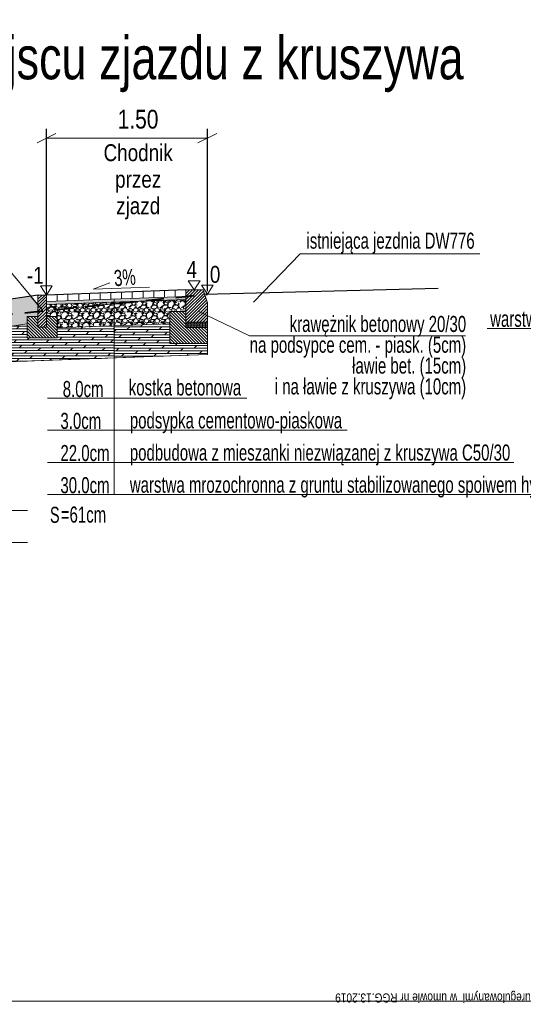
# Model space of a CAD drawing. Header units: metres. Extents: x 1458.7 to 1489, y 574.8 to 588.8.
# Tile 9 of 19: x 1473.3 to 1478, y 574.8 to 584. Entities that reach past the tile are written whole.
import ezdxf
from ezdxf.enums import TextEntityAlignment as Align

# ---------------------------------------------------------------- set-up
doc = ezdxf.new("R2010")
doc.units = ezdxf.units.M
doc.header["$MEASUREMENT"] = 0
doc.linetypes.add('DGN Style 2', pattern=[0.2836403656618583, 0.170184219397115, -0.1134561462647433])
for name, color, linetype, lineweight in [('12_obrys', 7, 'Continuous', 0), ('15_krawęznik', 7, 'Continuous', 0), ('16_obrzeża', 7, 'Continuous', 0), ('1_tabelka', 7, 'Continuous', 0), ('3_opisy', 7, 'Continuous', 0), ('9_warstwy', 7, 'Continuous', 0), ('_tabela', 7, 'Continuous', 0), ('konstrukcja jezdni', 7, 'Continuous', 0), ('Warstwa 3', 7, 'Continuous', 0)]:
    doc.layers.add(name, color=color, linetype=linetype, lineweight=lineweight)
doc.styles.add('ROMANS', font='arial.ttf', dxfattribs={"width": 0.8})
doc.styles.add('Style-Arial', font='arial.ttf')
doc.styles.add('Style-GREEK', font='GREEK.shx')
doc.dimstyles.new('Proszowice', dxfattribs={"dimtxt": 0.175, "dimasz": 0.175, "dimexe": 0.08750000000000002, "dimexo": 0.08750000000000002, "dimgap": 0.08750000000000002, "dimtad": 1, "dimzin": 3, "dimdsep": 46, "dimtxsty": 'Style-Arial', "dimblk": '_Oblique_0.5', "dimcen": 0.09000000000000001, "dimclrd": 7, "dimadec": 4, "dimazin": 3, "dimtfac": 1, "dimtmove": 0, "dimatfit": 1, "dimldrblk": 'TerminatorOpen_0.5', "dimfxl": 1, "dimfrac": 2, "dimtzin": 3, "dimlwd": 0, "dimarcsym": 0})

# ---------------------------------------------------------------- blocks, each defined once
blk = doc.blocks.new('_Oblique_0.5')
at = {"color": 0, "linetype": 'ByBlock', "lineweight": -2}
for p, q in [((0, 0), (-1, 0)), ((0.5, 0.25), (-0.5, -0.25))]:
    blk.add_line(p, q, dxfattribs=at)
blk = doc.blocks.new('*D15')
at = {"layer": 'Defpoints', "color": 0, "linetype": 'Continuous', "lineweight": 0}
for p in [(1475.013495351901, 582.8458489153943), (1473.513495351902, 581.3452637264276), (1475.013495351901, 581.3312637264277)]:
    blk.add_point(p, dxfattribs=at)
at = {"layer": 'konstrukcja jezdni', "color": 0, "linetype": 'Continuous', "lineweight": -2}
for p, q in [((1473.513495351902, 581.4327637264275), (1473.513495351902, 582.9333489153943)), ((1475.013495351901, 581.4187637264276), (1475.013495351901, 582.9333489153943))]:
    blk.add_line(p, q, dxfattribs=at)
at = {"layer": 'konstrukcja jezdni', "color": 7, "linetype": 'Continuous', "lineweight": 0}
blk.add_line((1473.688495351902, 582.8458489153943), (1474.838495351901, 582.8458489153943), dxfattribs=at)
at = {"layer": 'konstrukcja jezdni', "color": 7, "linetype": 'Continuous', "lineweight": 0, "xscale": 0.175, "yscale": 0.175, "zscale": 0.175, "rotation": 180}
blk.add_blockref('_Oblique_0.5', (1473.513495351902, 582.8458489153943), dxfattribs=at)
at = {"layer": 'konstrukcja jezdni', "color": 7, "linetype": 'Continuous', "lineweight": 0, "xscale": 0.175, "yscale": 0.175, "zscale": 0.175}
blk.add_blockref('_Oblique_0.5', (1475.013495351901, 582.8458489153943), dxfattribs=at)
at = {"layer": 'konstrukcja jezdni', "color": 0, "linetype": 'Continuous', "lineweight": 0, "insert": (1474.366937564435, 583.0226991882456), "char_height": 0.175, "attachment_point": 5, "style": 'Style-Arial'}
blk.add_mtext('\\H1x;\\W0.8;1.50', dxfattribs=at)
blk = doc.blocks.new('TerminatorOpen_0.5')
at = {"color": 0, "linetype": 'ByBlock', "lineweight": -2}
for q in [(-1, 0.25), (-1, 0), (-1, -0.25)]:
    blk.add_line((0, 0), q, dxfattribs=at)

msp = doc.modelspace()

# ---------------------------------------------------------------- hatches: boundary and pattern name
at = {"layer": '16_obrzeża', "linetype": 'Continuous', "lineweight": 0}
h = msp.add_hatch(dxfattribs=at)
h.set_pattern_fill('HATCH', style=0, pattern_type=2)
h.set_pattern_definition([(45, (1473.492492, 581.179287), (-0.01414213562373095, 0.01414213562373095), [])])
h.paths.add_polyline_path([(1473.513495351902, 581.3842637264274), (1473.433495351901, 581.3842637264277), (1473.433495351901, 581.1842637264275), (1473.433495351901, 581.0842637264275), (1473.513495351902, 581.0842637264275), (1473.513495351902, 581.1842637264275), (1473.513495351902, 581.2942457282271), (1473.513495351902, 581.3242517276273), (1473.513495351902, 581.3798840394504)])
h = msp.add_hatch(dxfattribs=at)
h.set_pattern_fill('HATCH', style=0, pattern_type=2)
h.set_pattern_definition([(315, (1473.483441, 581.066496), (0.01414213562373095, 0.01414213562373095), [])])
h.paths.add_polyline_path([(1473.613495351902, 581.1842637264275), (1473.513495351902, 581.1842637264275), (1473.513495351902, 581.0842637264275), (1473.433495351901, 581.0842637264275), (1473.433495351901, 581.1842637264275), (1473.333495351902, 581.1842637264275), (1473.333495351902, 580.9842637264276), (1473.613495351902, 580.9842637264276), (1473.613495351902, 581.1462157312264)])
at = {"layer": '9_warstwy', "linetype": 'Continuous', "lineweight": 0}
h = msp.add_hatch(dxfattribs=at)
h.set_pattern_fill('HATCH', style=0, pattern_type=2)
h.set_pattern_definition([(90, (1473.513495, 581.324225), (-0.1, 6.123233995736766e-18), [])])
h.paths.add_polyline_path([(1473.513495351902, 581.3242245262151), (1473.513495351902, 581.3842637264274), (1474.813495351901, 581.4312637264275), (1474.813495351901, 581.3712245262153)])
h = msp.add_hatch(dxfattribs=at)
h.set_pattern_fill('HATCH', style=0, pattern_type=2)
h.set_pattern_definition([(45, (1474.953687, 581.3407990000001), (-0.01414213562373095, 0.01414213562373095), [])])
h.paths.add_polyline_path([(1475.013495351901, 581.227247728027), (1475.013495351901, 581.3012637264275), (1475.013495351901, 581.3112637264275), (1474.987066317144, 581.3905508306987), (1474.973495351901, 581.4312637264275), (1474.890994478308, 581.4312637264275), (1474.813495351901, 581.4312637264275), (1474.813495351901, 581.3735666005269), (1474.813495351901, 581.3712607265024), (1474.813495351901, 581.3412592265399), (1474.813495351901, 581.2312637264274), (1474.813495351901, 581.1312637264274), (1475.013495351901, 581.1312637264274), (1475.013495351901, 581.1927308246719)])
h = msp.add_hatch(dxfattribs=at)
h.set_pattern_fill('GRAVEL', style=0, pattern_type=2)
h.set_pattern_definition([(228.0128, (1473.071241, 581.299736), (-1.016000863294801, -1.143001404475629), [0.017086, -1.691525]), (184.9697, (1473.059811, 581.2870360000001), (1.524002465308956, 0.1269991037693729), [0.02932, -2.9027]), (132.5104, (1473.030601, 581.284496), (1.269999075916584, -1.39700136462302), [0.020674, -2.046735]), (267.2737, (1472.981071, 581.252746), (0.1269994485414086, 2.539999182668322), [0.0267, -2.64332]), (292.8337, (1472.979801, 581.2260759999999), (-0.6350018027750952, 1.524000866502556), [0.026182, -2.59199]), (357.2737, (1472.989961, 581.201946), (-2.539999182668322, 0.1269994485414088), [0.0267, -2.64332]), (37.6942, (1473.016631, 581.2006759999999), (-1.651001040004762, -1.269998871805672), [0.03531, -3.495655]), (72.2553, (1473.044571, 581.222266), (0.8890017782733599, 2.79400081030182), [0.033336, -3.300265]), (121.4296, (1473.054731, 581.254016), (-1.016000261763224, 1.650998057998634), [0.026791, -2.652275]), (175.2364, (1473.040761, 581.276876), (1.396998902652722, -0.1269988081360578), [0.030586, -1.498695]), (222.3974, (1473.010281, 581.279416), (-1.52400004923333, -1.396998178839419), [0.039554, -3.91584]), (138.8141, (1473.106801, 581.251476), (-0.8889994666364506, 0.761998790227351), [0.0135, -1.33653]), (171.4692, (1473.096641, 581.260366), (1.65099747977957, -0.2540006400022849), [0.025684, -2.542729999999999]), (225, (1473.071241, 581.264176), (-1.387778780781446e-17, -0.1269999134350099), [0.01796, -0.161645]), (203.1986, (1473.062351, 581.279416), (0.6350021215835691, 0.2540011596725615), [0.009672, -0.9575299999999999]), (291.8014, (1473.053461, 581.2756059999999), (-0.1270002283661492, 0.3810007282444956), [0.013678, -0.67024]), (30.9638, (1473.058541, 581.2629059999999), (0.3809991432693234, 0.2539999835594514), [0.022216, -0.7183149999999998]), (161.5651, (1473.077591, 581.2743360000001), (0.2540005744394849, -0.127000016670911), [0.016064, -0.385545]), (16.38950000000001, (1472.979801, 581.2756059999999), (1.270000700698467, 0.3809992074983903), [0.022504, -2.22794]), (70.3462, (1473.001391, 581.2819559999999), (-0.5079985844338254, -1.39699802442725), [0.01888, -1.86911]), (293.1986, (1473.077591, 581.299736), (-0.2540010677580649, 0.6350021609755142), [0.019344, -0.94786]), (343.6105, (1473.085211, 581.2819559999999), (-1.270000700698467, 0.3809992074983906), [0.022504, -2.22794]), (339.444, (1472.979801, 581.196866), (-0.6350007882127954, 0.2539996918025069), [0.021702, -1.063385]), (294.7751, (1473.000121, 581.189246), (-0.634998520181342, 1.396999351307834), [0.018184, -1.80018]), (66.80140000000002, (1473.078861, 581.172736), (0.2540011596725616, 0.6350021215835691), [0.019344, -0.94786]), (17.354, (1473.086481, 581.190516), (-1.651000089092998, -0.5079992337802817), [0.021289, -2.10762]), (69.444, (1473.016631, 581.172736), (-0.2539996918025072, -0.6350007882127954), [0.010851, -1.07424]), (101.3099, (1473.071241, 581.172736), (-0.1269993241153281, 0.5079983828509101), [0.006476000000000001, -0.6411]), (165.9638, (1473.069971, 581.179086), (0.3810007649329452, -0.1269998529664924), [0.026182, -0.497453]), (186.0090000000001, (1473.044571, 581.185436), (1.269998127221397, 0.1269997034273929), [0.024263, -2.40207]), (303.6901, (1473.058541, 581.251476), (-0.1270002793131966, 0.2540001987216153), [0.018316, -0.439589]), (353.1572, (1473.068701, 581.2362360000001), (2.159000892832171, -0.254001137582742), [0.031978, -3.1658]), (60.94540000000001, (1473.100451, 581.232426), (-0.5079988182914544, -0.8889978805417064), [0.013075, -1.29447]), (90, (1473.106801, 581.2438559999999), (-0.127, 0.127), [0.00762, -0.11938]), (120.2564, (1473.042031, 581.189246), (0.5079989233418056, -0.8889995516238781), [0.017643, -1.746695]), (48.01279999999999, (1473.033141, 581.2044860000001), (1.0160008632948, 1.143001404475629), [0.034172, -1.67444]), (0, (1473.056001, 581.2298860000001), (0.127, 0.127), [0.03302, -0.09398]), (325.3048, (1473.089021, 581.2298860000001), (-1.269997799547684, 0.8890000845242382), [0.02008, -1.987965]), (254.0546, (1473.105531, 581.218456), (-0.1270002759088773, -0.5080012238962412), [0.018491, -0.906085]), (207.646, (1473.100451, 581.2006759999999), (-2.412999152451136, -1.270000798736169), [0.030107, -2.980625]), (175.4261, (1473.073781, 581.186706), (-1.651000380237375, 0.1269993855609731), [0.03185099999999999, -3.15329]), (175.4261, (1473.073781, 581.186706), (-1.651000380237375, 0.1269993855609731), [0.03185099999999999, -3.15329])])
h.paths.add_polyline_path([(1473.333495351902, 581.1160364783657), (1473.333495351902, 581.1842637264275), (1473.433495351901, 581.1842637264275), (1473.433495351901, 581.2921058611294), (1473.365375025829, 581.3738323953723), (1470.472949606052, 580.9309125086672), (1470.472949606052, 580.92653282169), (1470.472949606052, 580.8709005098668), (1470.472949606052, 580.8408945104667), (1470.472949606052, 580.7309125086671), (1470.572949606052, 580.7309125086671), (1470.572949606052, 580.692864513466), (1472.713017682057, 581.0209216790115)])
h = msp.add_hatch(dxfattribs=at)
h.set_pattern_fill('DOTS', style=0, pattern_type=2)
h.set_pattern_definition([(0, (1473.513495, 581.324225), (0.003125, 0.00625), [0, -0.00625])])
h.paths.add_polyline_path([(1473.513495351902, 581.3242245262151), (1474.813495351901, 581.3712245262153), (1474.813495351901, 581.3412049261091), (1473.513495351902, 581.294204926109)])
h = msp.add_hatch(dxfattribs=at)
h.set_pattern_fill('GRAVEL', style=0, pattern_type=2)
h.set_pattern_definition([(228.012788, (1473.698293, 581.38684), (-0.8000003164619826, -0.9000003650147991), [0.013454, -1.331909]), (184.969741, (1473.689293, 581.37684), (1.200000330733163, 0.1000000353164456), [0.023087, -2.285591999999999]), (132.510447, (1473.666293, 581.3748400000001), (0.9999998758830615, -1.099999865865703), [0.016279, -1.611603]), (267.273689, (1473.627293, 581.3498400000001), (0.100000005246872, 2.00000020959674), [0.021024, -2.081356]), (292.833654, (1473.626293, 581.32884), (-0.5000000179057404, 1.200000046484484), [0.020616, -2.040937]), (357.2736889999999, (1473.634293, 581.30984), (-2.00000020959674, 0.1000000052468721), [0.021024, -2.081356]), (37.69424, (1473.655293, 581.30884), (-1.300000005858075, -0.9999999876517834), [0.027803, -2.752485]), (72.255328, (1473.677293, 581.3258400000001), (0.6999999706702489, 2.199999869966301), [0.026249, -2.598632]), (121.429566, (1473.685293, 581.3508400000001), (-0.7999998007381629, 1.299999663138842), [0.021095, -2.088407]), (175.236358, (1473.674293, 581.3688400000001), (1.100000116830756, -0.1000000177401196), [0.024083, -1.180076]), (222.397438, (1473.650293, 581.37084), (-1.200000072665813, -1.100000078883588), [0.031145, -3.083338]), (138.814075, (1473.726293, 581.34884), (-0.6999996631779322, 0.5999996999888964), [0.01063, -1.052384]), (171.469234, (1473.718293, 581.3558400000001), (1.299999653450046, -0.1999999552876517), [0.020224, -2.002151]), (225, (1473.698293, 581.35884), (-1.387778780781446e-17, -0.1000000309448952), [0.014142, -0.127279]), (203.198591, (1473.691293, 581.37084), (0.499999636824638, 0.1999998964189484), [0.007616, -0.753962]), (291.801409, (1473.684293, 581.36784), (-0.1000000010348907, 0.2999999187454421), [0.01077, -0.527746]), (30.963757, (1473.688293, 581.35784), (0.2999999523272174, 0.2000000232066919), [0.017493, -0.565602]), (161.565051, (1473.703293, 581.36684), (0.1999995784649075, -0.09999988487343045), [0.012649, -0.303579]), (16.38954, (1473.626293, 581.36784), (0.99999961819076, 0.2999998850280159), [0.01772, -1.754285]), (70.34617600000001, (1473.643293, 581.37284), (-0.4000001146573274, -1.100000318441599), [0.014866, -1.471741]), (293.198591, (1473.703293, 581.38684), (-0.1999998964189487, 0.499999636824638), [0.015232, -0.746346]), (343.6104599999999, (1473.709293, 581.37284), (-0.99999961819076, 0.2999998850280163), [0.01772, -1.754285]), (339.4439549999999, (1473.626293, 581.30584), (-0.4999997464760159, 0.1999998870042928), [0.017088, -0.8373120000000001]), (294.775141, (1473.642293, 581.29984), (-0.4999998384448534, 1.099999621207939), [0.014318, -1.417464]), (66.80140899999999, (1473.704293, 581.28684), (0.1999998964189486, 0.499999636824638), [0.015232, -0.746346]), (17.354025, (1473.710293, 581.30084), (-1.300000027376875, -0.4000000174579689), [0.016763, -1.659542]), (69.44395500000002, (1473.655293, 581.28684), (-0.1999998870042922, -0.4999997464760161), [0.008544, -0.8458559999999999]), (101.309932, (1473.698293, 581.28684), (-0.1000000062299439, 0.4000001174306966), [0.005099, -0.504803]), (165.963757, (1473.697293, 581.2918400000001), (0.2999996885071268, -0.09999995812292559), [0.020616, -0.391695]), (186.009006, (1473.677293, 581.2968400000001), (1.000000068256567, 0.1000000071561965), [0.019105, -1.891392]), (303.690068, (1473.688293, 581.34884), (-0.09999996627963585, 0.1999999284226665), [0.014422, -0.346133]), (353.157227, (1473.696293, 581.33684), (1.700000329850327, -0.2000000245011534), [0.025179, -2.492756]), (60.945396, (1473.721293, 581.33384), (-0.3999998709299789, -0.6999997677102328), [0.010296, -1.019267]), (90, (1473.726293, 581.34284), (-0.1, 0.1), [0.006, -0.094]), (120.256437, (1473.675293, 581.29984), (0.4000001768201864, -0.7000003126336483), [0.013892, -1.375352]), (48.012788, (1473.668293, 581.3118400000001), (0.8000003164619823, 0.9000003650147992), [0.026907, -1.318455]), (0, (1473.686293, 581.33184), (0.1, 0.1), [0.026, -0.07400000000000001]), (325.304846, (1473.712293, 581.33184), (0.9999998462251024, -0.699999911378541), [0.015811, -1.565327]), (254.054604, (1473.725293, 581.32284), (-0.1000000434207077, -0.4000003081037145), [0.01456, -0.7134510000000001]), (207.645975, (1473.721293, 581.30884), (-1.900000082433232, -1.000000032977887), [0.023707, -2.346947]), (175.426079, (1473.700293, 581.2978400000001), (-1.299999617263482, 0.09999996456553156), [0.02508, -2.482907])])
h.paths.add_polyline_path([(1473.513495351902, 581.2942457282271), (1473.513495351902, 581.2391835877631), (1474.145655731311, 581.303276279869), (1474.145655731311, 581.3170809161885)])
h = msp.add_hatch(dxfattribs=at)
h.set_pattern_fill('GRAVEL', style=0, pattern_type=2)
h.set_pattern_definition([(228.012788, (1474.02154, 581.243234), (-0.8000003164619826, -0.9000003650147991), [0.013454, -1.331909]), (184.969741, (1474.01254, 581.233234), (1.200000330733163, 0.1000000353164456), [0.023087, -2.285591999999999]), (132.510447, (1473.98954, 581.231234), (0.9999998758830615, -1.099999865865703), [0.016279, -1.611603]), (267.273689, (1473.95054, 581.206234), (0.100000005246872, 2.00000020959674), [0.021024, -2.081356]), (292.833654, (1473.94954, 581.185234), (-0.5000000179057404, 1.200000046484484), [0.020616, -2.040937]), (357.2736889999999, (1473.95754, 581.166234), (-2.00000020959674, 0.1000000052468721), [0.021024, -2.081356]), (37.69424, (1473.97854, 581.1652339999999), (-1.300000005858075, -0.9999999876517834), [0.027803, -2.752485]), (72.255328, (1474.00054, 581.182234), (0.6999999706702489, 2.199999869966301), [0.026249, -2.598632]), (121.429566, (1474.00854, 581.207234), (-0.7999998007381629, 1.299999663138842), [0.021095, -2.088407]), (175.236358, (1473.99754, 581.225234), (1.100000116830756, -0.1000000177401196), [0.024083, -1.180076]), (222.397438, (1473.97354, 581.227234), (-1.200000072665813, -1.100000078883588), [0.031145, -3.083338]), (138.814075, (1474.04954, 581.205234), (-0.6999996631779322, 0.5999996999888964), [0.01063, -1.052384]), (171.469234, (1474.04154, 581.212234), (1.299999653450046, -0.1999999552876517), [0.020224, -2.002151]), (225, (1474.02154, 581.215234), (-1.387778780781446e-17, -0.1000000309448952), [0.014142, -0.127279]), (203.198591, (1474.01454, 581.227234), (0.499999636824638, 0.1999998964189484), [0.007616, -0.753962]), (291.801409, (1474.00754, 581.224234), (-0.1000000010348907, 0.2999999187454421), [0.01077, -0.527746]), (30.963757, (1474.01154, 581.214234), (0.2999999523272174, 0.2000000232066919), [0.017493, -0.565602]), (161.565051, (1474.02654, 581.2232339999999), (0.1999995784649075, -0.09999988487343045), [0.012649, -0.303579]), (16.38954, (1473.94954, 581.224234), (0.99999961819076, 0.2999998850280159), [0.01772, -1.754285]), (70.34617600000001, (1473.96654, 581.229234), (-0.4000001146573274, -1.100000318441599), [0.014866, -1.471741]), (293.198591, (1474.02654, 581.243234), (-0.1999998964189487, 0.499999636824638), [0.015232, -0.746346]), (343.6104599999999, (1474.03254, 581.229234), (-0.99999961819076, 0.2999998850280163), [0.01772, -1.754285]), (339.4439549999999, (1473.94954, 581.162234), (-0.4999997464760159, 0.1999998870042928), [0.017088, -0.8373120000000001]), (294.775141, (1473.96554, 581.156234), (-0.4999998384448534, 1.099999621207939), [0.014318, -1.417464]), (66.80140899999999, (1474.02754, 581.143234), (0.1999998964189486, 0.499999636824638), [0.015232, -0.746346]), (17.354025, (1474.03354, 581.157234), (-1.300000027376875, -0.4000000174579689), [0.016763, -1.659542]), (69.44395500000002, (1473.97854, 581.143234), (-0.1999998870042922, -0.4999997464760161), [0.008544, -0.8458559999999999]), (101.309932, (1474.02154, 581.143234), (-0.1000000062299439, 0.4000001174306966), [0.005099, -0.504803]), (165.963757, (1474.02054, 581.148234), (0.2999996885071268, -0.09999995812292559), [0.020616, -0.391695]), (186.009006, (1474.00054, 581.153234), (1.000000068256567, 0.1000000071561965), [0.019105, -1.891392]), (303.690068, (1474.01154, 581.205234), (-0.09999996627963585, 0.1999999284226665), [0.014422, -0.346133]), (353.157227, (1474.01954, 581.193234), (1.700000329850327, -0.2000000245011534), [0.025179, -2.492756]), (60.945396, (1474.04454, 581.190234), (-0.3999998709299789, -0.6999997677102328), [0.010296, -1.019267]), (90, (1474.04954, 581.1992339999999), (-0.1, 0.1), [0.006, -0.094]), (120.256437, (1473.99854, 581.156234), (0.4000001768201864, -0.7000003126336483), [0.013892, -1.375352]), (48.012788, (1473.99154, 581.168234), (0.8000003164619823, 0.9000003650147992), [0.026907, -1.318455]), (0, (1474.00954, 581.188234), (0.1, 0.1), [0.026, -0.07400000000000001]), (325.304846, (1474.03554, 581.188234), (0.9999998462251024, -0.699999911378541), [0.015811, -1.565327]), (254.054604, (1474.04854, 581.179234), (-0.1000000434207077, -0.4000003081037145), [0.01456, -0.7134510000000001]), (207.645975, (1474.04454, 581.1652339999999), (-1.900000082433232, -1.000000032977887), [0.023707, -2.346947]), (175.426079, (1474.02354, 581.154234), (-1.299999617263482, 0.09999996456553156), [0.02508, -2.482907])])
h.paths.add_polyline_path([(1473.513495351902, 581.2391835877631), (1473.513495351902, 581.1842637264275), (1473.613495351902, 581.1842637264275), (1473.613495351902, 581.1462157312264), (1473.613495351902, 581.0776765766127), (1474.145655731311, 581.0969162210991), (1474.145655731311, 581.303276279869)])
h = msp.add_hatch(dxfattribs=at)
h.set_pattern_fill('GRAVEL', style=0, pattern_type=2)
h.set_pattern_definition([(228.012788, (1474.517283, 581.24364), (-0.8000003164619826, -0.9000003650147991), [0.013454, -1.331909]), (184.969741, (1474.508283, 581.23364), (1.200000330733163, 0.1000000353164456), [0.023087, -2.285591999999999]), (132.510447, (1474.485283, 581.2316400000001), (0.9999998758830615, -1.099999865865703), [0.016279, -1.611603]), (267.273689, (1474.446283, 581.20664), (0.100000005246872, 2.00000020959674), [0.021024, -2.081356]), (292.833654, (1474.445283, 581.18564), (-0.5000000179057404, 1.200000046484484), [0.020616, -2.040937]), (357.2736889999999, (1474.453283, 581.16664), (-2.00000020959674, 0.1000000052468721), [0.021024, -2.081356]), (37.69424, (1474.474283, 581.16564), (-1.300000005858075, -0.9999999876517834), [0.027803, -2.752485]), (72.255328, (1474.496283, 581.18264), (0.6999999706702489, 2.199999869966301), [0.026249, -2.598632]), (121.429566, (1474.504283, 581.2076400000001), (-0.7999998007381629, 1.299999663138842), [0.021095, -2.088407]), (175.236358, (1474.493283, 581.22564), (1.100000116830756, -0.1000000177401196), [0.024083, -1.180076]), (222.397438, (1474.469283, 581.2276400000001), (-1.200000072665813, -1.100000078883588), [0.031145, -3.083338]), (138.814075, (1474.545283, 581.20564), (-0.6999996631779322, 0.5999996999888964), [0.01063, -1.052384]), (171.469234, (1474.537283, 581.2126400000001), (1.299999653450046, -0.1999999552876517), [0.020224, -2.002151]), (225, (1474.517283, 581.21564), (-1.387778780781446e-17, -0.1000000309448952), [0.014142, -0.127279]), (203.198591, (1474.510283, 581.2276400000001), (0.499999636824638, 0.1999998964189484), [0.007616, -0.753962]), (291.801409, (1474.503283, 581.22464), (-0.1000000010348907, 0.2999999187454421), [0.01077, -0.527746]), (30.963757, (1474.507283, 581.21464), (0.2999999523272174, 0.2000000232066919), [0.017493, -0.565602]), (161.565051, (1474.522283, 581.22364), (0.1999995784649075, -0.09999988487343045), [0.012649, -0.303579]), (16.38954, (1474.445283, 581.22464), (0.99999961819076, 0.2999998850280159), [0.01772, -1.754285]), (70.34617600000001, (1474.462283, 581.22964), (-0.4000001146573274, -1.100000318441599), [0.014866, -1.471741]), (293.198591, (1474.522283, 581.24364), (-0.1999998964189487, 0.499999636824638), [0.015232, -0.746346]), (343.6104599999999, (1474.528283, 581.22964), (-0.99999961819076, 0.2999998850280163), [0.01772, -1.754285]), (339.4439549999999, (1474.445283, 581.16264), (-0.4999997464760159, 0.1999998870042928), [0.017088, -0.8373120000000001]), (294.775141, (1474.461283, 581.15664), (-0.4999998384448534, 1.099999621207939), [0.014318, -1.417464]), (66.80140899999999, (1474.523283, 581.14364), (0.1999998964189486, 0.499999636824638), [0.015232, -0.746346]), (17.354025, (1474.529283, 581.15764), (-1.300000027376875, -0.4000000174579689), [0.016763, -1.659542]), (69.44395500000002, (1474.474283, 581.14364), (-0.1999998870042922, -0.4999997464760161), [0.008544, -0.8458559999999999]), (101.309932, (1474.517283, 581.14364), (-0.1000000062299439, 0.4000001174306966), [0.005099, -0.504803]), (165.963757, (1474.516283, 581.14864), (0.2999996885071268, -0.09999995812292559), [0.020616, -0.391695]), (186.009006, (1474.496283, 581.15364), (1.000000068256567, 0.1000000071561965), [0.019105, -1.891392]), (303.690068, (1474.507283, 581.20564), (-0.09999996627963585, 0.1999999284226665), [0.014422, -0.346133]), (353.157227, (1474.515283, 581.1936400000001), (1.700000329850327, -0.2000000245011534), [0.025179, -2.492756]), (60.945396, (1474.540283, 581.19064), (-0.3999998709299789, -0.6999997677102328), [0.010296, -1.019267]), (90, (1474.545283, 581.19964), (-0.1, 0.1), [0.006, -0.094]), (120.256437, (1474.494283, 581.15664), (0.4000001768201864, -0.7000003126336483), [0.013892, -1.375352]), (48.012788, (1474.487283, 581.16864), (0.8000003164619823, 0.9000003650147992), [0.026907, -1.318455]), (0, (1474.505283, 581.1886400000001), (0.1, 0.1), [0.026, -0.07400000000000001]), (325.304846, (1474.531283, 581.1886400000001), (0.9999998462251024, -0.699999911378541), [0.015811, -1.565327]), (254.054604, (1474.544283, 581.1796400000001), (-0.1000000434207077, -0.4000003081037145), [0.01456, -0.7134510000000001]), (207.645975, (1474.540283, 581.16564), (-1.900000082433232, -1.000000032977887), [0.023707, -2.346947]), (175.426079, (1474.519283, 581.1546400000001), (-1.299999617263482, 0.09999996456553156), [0.02508, -2.482907])])
h.paths.add_polyline_path([(1474.663495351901, 581.1156381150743), (1474.663495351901, 581.1927517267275), (1474.663495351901, 581.2312637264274), (1474.813495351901, 581.2312637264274), (1474.813495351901, 581.3412049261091), (1474.357174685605, 581.3247215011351), (1474.145655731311, 581.303276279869), (1474.145655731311, 581.0969162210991)])
h = msp.add_hatch(dxfattribs=at)
h.set_pattern_fill('GRAVEL', style=0, pattern_type=2)
h.set_pattern_definition([(228.012788, (1474.247204, 581.41792), (-0.8000003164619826, -0.9000003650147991), [0.013454, -1.331909]), (184.969741, (1474.238204, 581.40792), (1.200000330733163, 0.1000000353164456), [0.023087, -2.285591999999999]), (132.510447, (1474.215204, 581.40592), (0.9999998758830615, -1.099999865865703), [0.016279, -1.611603]), (267.273689, (1474.176204, 581.3809200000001), (0.100000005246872, 2.00000020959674), [0.021024, -2.081356]), (292.833654, (1474.175204, 581.35992), (-0.5000000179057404, 1.200000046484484), [0.020616, -2.040937]), (357.2736889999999, (1474.183204, 581.34092), (-2.00000020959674, 0.1000000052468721), [0.021024, -2.081356]), (37.69424, (1474.204204, 581.33992), (-1.300000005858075, -0.9999999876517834), [0.027803, -2.752485]), (72.255328, (1474.226204, 581.3569200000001), (0.6999999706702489, 2.199999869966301), [0.026249, -2.598632]), (121.429566, (1474.234204, 581.38192), (-0.7999998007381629, 1.299999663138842), [0.021095, -2.088407]), (175.236358, (1474.223204, 581.3999200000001), (1.100000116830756, -0.1000000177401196), [0.024083, -1.180076]), (222.397438, (1474.199204, 581.40192), (-1.200000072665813, -1.100000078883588), [0.031145, -3.083338]), (138.814075, (1474.275204, 581.37992), (-0.6999996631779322, 0.5999996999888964), [0.01063, -1.052384]), (171.469234, (1474.267204, 581.38692), (1.299999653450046, -0.1999999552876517), [0.020224, -2.002151]), (225, (1474.247204, 581.3899200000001), (-1.387778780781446e-17, -0.1000000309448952), [0.014142, -0.127279]), (203.198591, (1474.240204, 581.40192), (0.499999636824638, 0.1999998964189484), [0.007616, -0.753962]), (291.801409, (1474.233204, 581.39892), (-0.1000000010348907, 0.2999999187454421), [0.01077, -0.527746]), (30.963757, (1474.237204, 581.38892), (0.2999999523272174, 0.2000000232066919), [0.017493, -0.565602]), (161.565051, (1474.252204, 581.39792), (0.1999995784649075, -0.09999988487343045), [0.012649, -0.303579]), (16.38954, (1474.175204, 581.39892), (0.99999961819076, 0.2999998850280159), [0.01772, -1.754285]), (70.34617600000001, (1474.192204, 581.40392), (-0.4000001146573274, -1.100000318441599), [0.014866, -1.471741]), (293.198591, (1474.252204, 581.41792), (-0.1999998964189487, 0.499999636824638), [0.015232, -0.746346]), (343.6104599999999, (1474.258204, 581.40392), (-0.99999961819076, 0.2999998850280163), [0.01772, -1.754285]), (339.4439549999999, (1474.175204, 581.33692), (-0.4999997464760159, 0.1999998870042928), [0.017088, -0.8373120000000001]), (294.775141, (1474.191204, 581.33092), (-0.4999998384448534, 1.099999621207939), [0.014318, -1.417464]), (66.80140899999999, (1474.253204, 581.3179200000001), (0.1999998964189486, 0.499999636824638), [0.015232, -0.746346]), (17.354025, (1474.259204, 581.33192), (-1.300000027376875, -0.4000000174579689), [0.016763, -1.659542]), (69.44395500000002, (1474.204204, 581.3179200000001), (-0.1999998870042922, -0.4999997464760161), [0.008544, -0.8458559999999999]), (101.309932, (1474.247204, 581.3179200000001), (-0.1000000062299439, 0.4000001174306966), [0.005099, -0.504803]), (165.963757, (1474.246204, 581.3229200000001), (0.2999996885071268, -0.09999995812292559), [0.020616, -0.391695]), (186.009006, (1474.226204, 581.3279200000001), (1.000000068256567, 0.1000000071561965), [0.019105, -1.891392]), (303.690068, (1474.237204, 581.37992), (-0.09999996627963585, 0.1999999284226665), [0.014422, -0.346133]), (353.157227, (1474.245204, 581.36792), (1.700000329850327, -0.2000000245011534), [0.025179, -2.492756]), (60.945396, (1474.270204, 581.36492), (-0.3999998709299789, -0.6999997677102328), [0.010296, -1.019267]), (90, (1474.275204, 581.37392), (-0.1, 0.1), [0.006, -0.094]), (120.256437, (1474.224204, 581.33092), (0.4000001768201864, -0.7000003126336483), [0.013892, -1.375352]), (48.012788, (1474.217204, 581.34292), (0.8000003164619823, 0.9000003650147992), [0.026907, -1.318455]), (0, (1474.235204, 581.36292), (0.1, 0.1), [0.026, -0.07400000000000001]), (325.304846, (1474.261204, 581.36292), (0.9999998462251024, -0.699999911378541), [0.015811, -1.565327]), (254.054604, (1474.274204, 581.35392), (-0.1000000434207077, -0.4000003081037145), [0.01456, -0.7134510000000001]), (207.645975, (1474.270204, 581.33992), (-1.900000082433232, -1.000000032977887), [0.023707, -2.346947]), (175.426079, (1474.249204, 581.32892), (-1.299999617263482, 0.09999996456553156), [0.02508, -2.482907])])
h.paths.add_polyline_path([(1474.357174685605, 581.3247215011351), (1474.145655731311, 581.3170809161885), (1474.145655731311, 581.303276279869)])
h = msp.add_hatch(dxfattribs=at)
h.set_pattern_fill('HATCH', style=0, pattern_type=2)
h.set_pattern_definition([(315, (1474.857079, 581.010354), (0.01414213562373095, 0.01414213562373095), [])])
h.paths.add_polyline_path([(1474.813495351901, 581.2312637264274), (1474.663495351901, 581.2312637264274), (1474.663495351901, 581.1927517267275), (1474.663495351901, 581.0427442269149), (1474.663495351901, 580.94273922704), (1474.663495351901, 580.9312637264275), (1475.013495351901, 580.9312637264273), (1475.013495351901, 581.0812637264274), (1474.813495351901, 581.0812637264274), (1474.813495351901, 581.1312637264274)])
h = msp.add_hatch(dxfattribs=at)
h.set_pattern_fill('DOTS', style=0, pattern_type=2)
h.set_pattern_definition([(0, (1474.859022, 581.0564730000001), (0.00396875, 0.0079375), [0, -0.007937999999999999])])
h.paths.add_polyline_path([(1474.813495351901, 581.0812637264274), (1475.013495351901, 581.0812637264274), (1475.013495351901, 581.1312637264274), (1474.813495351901, 581.1312637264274)])
h = msp.add_hatch(dxfattribs=at)
h.set_pattern_fill('DOLMIT', style=0, pattern_type=2)
h.set_pattern_definition([(0, (1473.208851, 580.942341), (0, 0.025), []), (45, (1473.208851, 580.942341), (-0.0500000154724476, 0.05000001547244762), [0.035355, -0.070711])])
h.paths.add_polyline_path([(1473.613495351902, 581.0776765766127), (1473.613495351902, 580.9842637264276), (1473.333495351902, 580.9842637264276), (1473.333495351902, 581.1160364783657), (1472.713017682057, 581.0209216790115), (1472.713017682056, 580.7175251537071), (1472.947248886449, 580.7533932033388), (1474.145655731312, 580.7967202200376), (1474.145655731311, 581.0969162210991)])
h = msp.add_hatch(dxfattribs=at)
h.set_pattern_fill('DOLMIT', style=0, pattern_type=2)
h.set_pattern_definition([(0, (1474.363786, 580.963225), (0, 0.025), []), (45, (1474.363786, 580.963225), (-0.0500000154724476, 0.05000001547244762), [0.035355, -0.070711])])
h.paths.add_polyline_path([(1475.013495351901, 580.8280959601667), (1475.013495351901, 580.9312637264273), (1474.663495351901, 580.9312637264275), (1474.663495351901, 580.94273922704), (1474.663495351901, 581.0427442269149), (1474.663495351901, 581.1156381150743), (1474.145655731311, 581.0969162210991), (1474.145655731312, 580.7967202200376)])

# ---------------------------------------------------------------- linework, layer by layer
at = {"layer": '12_obrys', "color": 7, "linetype": 'Continuous', "lineweight": 30}
for p, q in [((1474.813495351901, 581.4312637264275), (1473.513495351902, 581.3842637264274)), ((1474.987066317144, 581.3905508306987), (1477.167248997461, 581.4493589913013)), ((1473.433495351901, 581.3842637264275), (1470.472949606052, 580.9309125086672))]:
    msp.add_line(p, q, dxfattribs=at)
at = {"layer": '12_obrys', "color": 251, "linetype": 'DGN Style 2', "lineweight": 40, "flags": 128}
msp.add_lwpolyline([(1468.513495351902, 580.7240442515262), (1468.637993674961, 580.7340110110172), (1468.74754983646, 580.7450232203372), (1468.88780625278, 580.7562557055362), (1468.997540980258, 580.7672853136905), (1469.137619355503, 580.7785077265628), (1469.247532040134, 580.7895546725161), (1470.472949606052, 580.9309125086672), (1475.013495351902, 581.3912637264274)], dxfattribs=at)
at = {"layer": '15_krawęznik', "color": 7, "linetype": 'Continuous', "lineweight": 13}
for p, q in [((1474.813495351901, 581.0812637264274), (1474.813495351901, 581.4312637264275)), ((1474.813495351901, 581.4312637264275), (1474.973495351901, 581.4312637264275)), ((1475.013495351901, 581.3112637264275), (1474.973495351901, 581.4312637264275)), ((1475.013495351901, 581.3112637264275), (1475.013495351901, 581.1312637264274)), ((1474.663495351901, 581.2312637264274), (1474.663495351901, 580.9312637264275)), ((1474.663495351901, 581.2312637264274), (1474.813495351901, 581.2312637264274)), ((1475.013495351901, 581.1312637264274), (1474.813495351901, 581.1312637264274)), ((1475.013495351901, 581.1312637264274), (1475.013495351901, 581.0812637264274)), ((1475.013495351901, 581.0812637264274), (1474.813495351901, 581.0812637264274)), ((1475.013495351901, 580.9312637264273), (1475.013495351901, 581.0812637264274)), ((1474.663495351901, 580.9312637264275), (1475.013495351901, 580.9312637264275))]:
    msp.add_line(p, q, dxfattribs=at)
at = {"layer": '16_obrzeża', "color": 7, "linetype": 'Continuous', "lineweight": 0}
msp.add_line((1473.513495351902, 581.3452637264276), (1473.513495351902, 582.4452637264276), dxfattribs=at)
at = {"layer": '16_obrzeża', "color": 7, "linetype": 'Continuous', "lineweight": 13}
for p, q in [((1473.513495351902, 581.3842637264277), (1473.433495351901, 581.3842637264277)), ((1473.433495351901, 581.3842637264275), (1473.433495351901, 581.0842637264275)), ((1473.513495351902, 581.0842637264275), (1473.513495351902, 581.3842637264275)), ((1473.333495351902, 581.1842637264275), (1473.333495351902, 580.9842637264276)), ((1473.333495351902, 581.1842637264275), (1473.433495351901, 581.1842637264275)), ((1473.513495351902, 581.1842637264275), (1473.613495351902, 581.1842637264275)), ((1473.613495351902, 580.9842637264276), (1473.613495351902, 581.1842637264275)), ((1473.433495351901, 581.0842637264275), (1473.513495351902, 581.0842637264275)), ((1473.333495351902, 580.9842637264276), (1473.613495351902, 580.9842637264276))]:
    msp.add_line(p, q, dxfattribs=at)
at = {"layer": '16_obrzeża', "color": 7, "linetype": 'Continuous', "lineweight": 0, "flags": 128}
for points in [[(1473.513495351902, 581.3842637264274), (1473.433495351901, 581.3842637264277), (1473.433495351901, 581.1842637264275), (1473.433495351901, 581.0842637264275), (1473.513495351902, 581.0842637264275), (1473.513495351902, 581.1842637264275), (1473.513495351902, 581.2942457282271), (1473.513495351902, 581.3242517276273), (1473.513495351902, 581.3798840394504), (1473.513495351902, 581.3842637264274)], [(1473.613495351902, 581.1842637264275), (1473.513495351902, 581.1842637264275), (1473.513495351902, 581.0842637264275), (1473.433495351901, 581.0842637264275), (1473.433495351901, 581.1842637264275), (1473.333495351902, 581.1842637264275), (1473.333495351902, 580.9842637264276), (1473.613495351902, 580.9842637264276), (1473.613495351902, 581.1462157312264), (1473.613495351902, 581.1842637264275)]]:
    msp.add_lwpolyline(points, close=True, dxfattribs=at)
at = {"layer": '3_opisy', "color": 7}
for p, q in [((1472.874309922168, 581.9629817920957), (1473.474835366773, 581.2425086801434)), ((1475.878206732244, 581.7693471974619), (1475.443812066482, 581.3172841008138)), ((1475.405080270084, 581.0049325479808), (1474.933648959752, 581.2310239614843))]:
    msp.add_line(p, q, dxfattribs=at)
at = {"layer": '3_opisy', "color": 7, "linetype": 'Continuous', "lineweight": 0}
for p, q in [((1475.878206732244, 581.7693471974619), (1477.554065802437, 581.7693471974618)), ((1473.948268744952, 581.4396481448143), (1474.104587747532, 581.4978443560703)), ((1474.472266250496, 581.4573861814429), (1473.948268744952, 581.4396481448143)), ((1474.145655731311, 581.3428584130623), (1474.145655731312, 579.5229682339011)), ((1474.663495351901, 581.1156381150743), (1473.613495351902, 581.0776765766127)), ((1477.623939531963, 581.0704619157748), (1482.961784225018, 581.0704619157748)), ((1475.405080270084, 581.0049325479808), (1477.42167623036, 581.0049325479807)), ((1475.013495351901, 580.8280959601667), (1472.94724888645, 580.7533932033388)), ((1475.381687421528, 580.4229682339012), (1473.521612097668, 580.4229682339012)), ((1476.316839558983, 580.1229682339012), (1473.521612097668, 580.1229682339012)), ((1477.871841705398, 579.8229682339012), (1473.521612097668, 579.8229682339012)), ((1478.859456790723, 579.5229682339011), (1473.521612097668, 579.5229682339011)), ((1469.238486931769, 579.3748621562), (1473.3370613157, 579.3748621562)), ((1468.012395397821, 579.0748621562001), (1473.3370613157, 579.0748621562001))]:
    msp.add_line(p, q, dxfattribs=at)
at = {"layer": '3_opisy', "color": 7, "linetype": 'Continuous', "lineweight": 0, "flags": 128}
for points in [[(1474.890994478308, 581.4312637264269), (1474.834994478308, 581.5152637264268), (1474.944994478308, 581.5152637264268), (1474.890994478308, 581.4312637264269)], [(1473.513495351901, 581.384263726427), (1473.457495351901, 581.4682637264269), (1473.567495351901, 581.4682637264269), (1473.513495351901, 581.384263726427)], [(1475.013495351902, 581.3912637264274), (1474.957495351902, 581.4752637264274), (1475.067495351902, 581.4752637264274), (1475.013495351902, 581.3912637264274)]]:
    msp.add_lwpolyline(points, dxfattribs=at)
at = {"layer": '9_warstwy', "color": 7, "linetype": 'Continuous', "lineweight": 0}
for p, q in [((1474.813495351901, 581.3712245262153), (1473.513495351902, 581.3242245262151)), ((1474.813495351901, 581.3412049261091), (1473.513495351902, 581.294204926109)), ((1475.013495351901, 581.3012637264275), (1475.013495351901, 581.227247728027)), ((1473.333495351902, 581.1160364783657), (1470.572949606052, 580.6933114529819)), ((1475.013495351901, 580.9312637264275), (1475.013495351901, 580.8280959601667))]:
    msp.add_line(p, q, dxfattribs=at)
at = {"layer": '9_warstwy', "color": 7, "linetype": 'Continuous', "lineweight": 0, "flags": 128}
for points in [[(1473.513495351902, 581.3242245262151), (1473.513495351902, 581.3842637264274), (1474.813495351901, 581.4312637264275), (1474.813495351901, 581.3712245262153), (1473.513495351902, 581.3242245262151)], [(1475.013495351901, 581.227247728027), (1475.013495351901, 581.3012637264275), (1475.013495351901, 581.3112637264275), (1474.987066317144, 581.3905508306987), (1474.973495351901, 581.4312637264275), (1474.890994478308, 581.4312637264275), (1474.813495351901, 581.4312637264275), (1474.813495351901, 581.3735666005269), (1474.813495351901, 581.3712607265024), (1474.813495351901, 581.3412592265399), (1474.813495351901, 581.2312637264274), (1474.813495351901, 581.1312637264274), (1475.013495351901, 581.1312637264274), (1475.013495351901, 581.1927308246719), (1475.013495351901, 581.227247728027)], [(1473.333495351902, 581.1160364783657), (1473.333495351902, 581.1842637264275), (1473.433495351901, 581.1842637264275), (1473.433495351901, 581.2921058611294), (1473.365375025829, 581.3738323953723), (1470.472949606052, 580.9309125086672), (1470.472949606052, 580.92653282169), (1470.472949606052, 580.8709005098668), (1470.472949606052, 580.8408945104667), (1470.472949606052, 580.7309125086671), (1470.572949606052, 580.7309125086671), (1470.572949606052, 580.692864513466), (1472.713017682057, 581.0209216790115), (1473.333495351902, 581.1160364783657)], [(1473.513495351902, 581.3242245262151), (1474.813495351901, 581.3712245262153), (1474.813495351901, 581.3412049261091), (1473.513495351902, 581.294204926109), (1473.513495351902, 581.3242245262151)], [(1473.513495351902, 581.2942457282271), (1473.513495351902, 581.2391835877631), (1474.145655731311, 581.303276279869), (1474.145655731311, 581.3170809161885), (1473.513495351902, 581.2942457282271)], [(1473.513495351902, 581.2391835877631), (1473.513495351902, 581.1842637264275), (1473.613495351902, 581.1842637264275), (1473.613495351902, 581.1462157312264), (1473.613495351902, 581.0776765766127), (1474.145655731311, 581.0969162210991), (1474.145655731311, 581.303276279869), (1473.513495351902, 581.2391835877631)], [(1474.663495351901, 581.1156381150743), (1474.663495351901, 581.1927517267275), (1474.663495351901, 581.2312637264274), (1474.813495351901, 581.2312637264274), (1474.813495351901, 581.3412049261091), (1474.357174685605, 581.3247215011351), (1474.145655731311, 581.303276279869), (1474.145655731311, 581.0969162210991), (1474.663495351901, 581.1156381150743)], [(1474.357174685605, 581.3247215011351), (1474.145655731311, 581.3170809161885), (1474.145655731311, 581.303276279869), (1474.357174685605, 581.3247215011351)], [(1474.813495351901, 581.2312637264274), (1474.663495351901, 581.2312637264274), (1474.663495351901, 581.1927517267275), (1474.663495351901, 581.0427442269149), (1474.663495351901, 580.94273922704), (1474.663495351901, 580.9312637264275), (1475.013495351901, 580.9312637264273), (1475.013495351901, 581.0812637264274), (1474.813495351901, 581.0812637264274), (1474.813495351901, 581.1312637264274), (1474.813495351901, 581.2312637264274)], [(1474.813495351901, 581.0812637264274), (1475.013495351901, 581.0812637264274), (1475.013495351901, 581.1312637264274), (1474.813495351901, 581.1312637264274), (1474.813495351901, 581.0812637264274)], [(1473.613495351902, 581.0776765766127), (1473.613495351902, 580.9842637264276), (1473.333495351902, 580.9842637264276), (1473.333495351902, 581.1160364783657), (1472.713017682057, 581.0209216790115), (1472.713017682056, 580.7175251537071), (1472.947248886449, 580.7533932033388), (1474.145655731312, 580.7967202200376), (1474.145655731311, 581.0969162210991), (1473.613495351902, 581.0776765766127)], [(1475.013495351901, 580.8280959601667), (1475.013495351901, 580.9312637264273), (1474.663495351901, 580.9312637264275), (1474.663495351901, 580.94273922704), (1474.663495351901, 581.0427442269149), (1474.663495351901, 581.1156381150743), (1474.145655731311, 581.0969162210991), (1474.145655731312, 580.7967202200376), (1475.013495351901, 580.8280959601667)]]:
    msp.add_lwpolyline(points, close=True, dxfattribs=at)
at = {"layer": 'Warstwa 3', "color": 7, "linetype": 'Continuous', "lineweight": 0, "flags": 128}
msp.add_lwpolyline([(1458.675541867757, 588.7985198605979), (1488.971646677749, 588.7985198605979), (1488.971646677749, 574.7985121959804), (1458.675541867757, 574.7985121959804), (1458.675541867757, 588.7985198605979)], close=True, dxfattribs=at)

# ---------------------------------------------------------------- texts
at = {"layer": '1_tabelka', "color": 7, "linetype": 'Continuous', "lineweight": 0, "insert": (1473.898541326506, 583.5358653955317), "char_height": 0.4, "width": 8.986212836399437, "attachment_point": 5, "rotation": 359.99999868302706, "line_spacing_factor": 0.6, "style": 'Style-Arial'}
msp.add_mtext('\\H1x;\\W0.75;Przekrój w miejscu zjazdu z kruszywa', dxfattribs=at)
at = {"layer": '3_opisy', "color": 7, "linetype": 'Continuous', "lineweight": 0, "style": 'Style-Arial', "width": 0.7999794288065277}
for s, p in [('4', (1474.867817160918, 581.6220892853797)), ('-1', (1473.408413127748, 581.567610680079)), ('0', (1475.085712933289, 581.5767280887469))]:
    msp.add_text(s, height=0.1575018, dxfattribs=at).set_placement(p, align=Align.MIDDLE_CENTER)
at = {"layer": '3_opisy', "color": 7, "linetype": 'Continuous', "lineweight": 0, "style": 'Style-Arial', "width": 0.6666666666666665}
msp.add_text('3%', height=0.1499999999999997, rotation=4.272366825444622, dxfattribs=at).set_placement((1474.137118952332, 581.6153670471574), align=Align.TOP_LEFT)
for s, p in [('8.0cm', (1473.664577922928, 580.5823377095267)), ('3.0cm', (1473.643195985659, 580.2852877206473)), ('22.0cm', (1473.643195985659, 579.9852877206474)), ('30.0cm', (1473.643195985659, 579.6852877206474)), ('=61cm', (1473.64651363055, 579.411349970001))]:
    msp.add_text(s, height=0.15, dxfattribs=at).set_placement(p, align=Align.TOP_LEFT)
at = {"layer": '3_opisy', "color": 7, "linetype": 'Continuous', "lineweight": 0, "style": 'Style-GREEK', "width": 0.6666799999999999}
msp.add_text('S', height=0.15, dxfattribs=at).set_placement((1473.634912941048, 579.2591846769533), align=Align.RIGHT)
at = {"layer": '3_opisy', "color": 7, "linetype": 'Continuous', "lineweight": 0, "style": 'Style-Arial'}
for s, insert, char_height, attachment_point, line_spacing_factor in [('\\H1x;\\W0.799979;Chodnik\\Pprzez\\Pzjazd', (1474.36818077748, 582.440035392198), 0.1575018, 5, 0.9428532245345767), ('\\H1x;\\W0.666667;istniejąca jezdnia DW776', (1477.506077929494, 581.7706911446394), 0.15, 9, 0.6), ('\\H1x;\\W0.666667;krawężnik betonowy 20/30\\Pna podsypce cem. - piask. (5cm)\\Pławie bet. (15cm)\\Pi na ławie z kruszywa (10cm)', (1477.427147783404, 580.4116015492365), 0.15, 9, 0.7765243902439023)]:
    msp.add_mtext(s, dxfattribs=dict(at, insert=insert, char_height=char_height, attachment_point=attachment_point, line_spacing_factor=line_spacing_factor))
at = {"layer": '3_opisy', "color": 7, "linetype": 'Continuous', "lineweight": 0, "char_height": 0.15, "style": 'Style-Arial'}
for s, insert, attachment_point in [('\\H1x;\\W0.666667;warstwa mrozochronna z gruntu stabilizowanego spoiwem hydraulicznym\\P', (1482.192624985, 581.2376197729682), 3), ('\\H1x;\\W0.666667;kostka betonowa\\P', (1474.280380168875, 580.5973921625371), 1), ('\\H1x;\\W0.666667;podsypka cementowo-piaskowa\\P', (1474.290466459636, 580.2901260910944), 1), ('\\H1x;\\W0.666667;podbudowa z mieszanki niezwiązanej z kruszywa C50/30', (1474.290466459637, 579.9901260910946), 1), ('\\H1x;\\W0.666667;warstwa mrozochronna z gruntu stabilizowanego spoiwem hydraulicznym\\P', (1474.290466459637, 579.6901260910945), 1)]:
    msp.add_mtext(s, dxfattribs=dict(at, insert=insert, attachment_point=attachment_point))
at = {"layer": '_tabela', "style": 'ROMANS', "width": 0.7999999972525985}
msp.add_text('uzupełniany lub odstąpiony komukolwiek bez pisemnej zgody HYDROBETAM  poza przypadkami  uregulowanymi  w umowie nr RGG.13.2019', height=0.08437499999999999, rotation=179.9999999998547, dxfattribs=at).set_placement((1479.179789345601, 574.870020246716), align=Align.CENTER)

# ---------------------------------------------------------------- dimensions: what is measured, and where the dimension line sits
at = {"layer": 'konstrukcja jezdni', "color": 7, "linetype": 'Continuous', "lineweight": 0}
dim = msp.add_linear_dim(base=(1475.013495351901, 582.8458489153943), p1=(1473.513495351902, 581.3452637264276), p2=(1475.013495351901, 581.3312637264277), text='\\H1x;\\W0.8;<>', dimstyle='Proszowice', dxfattribs=at)
dim.commit()
dim.dimension.update_dxf_attribs({"geometry": '*D15', "text_midpoint": (1474.366937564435, 582.8458489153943), "dimtype": 160})

doc.saveas('drawing.dxf')
